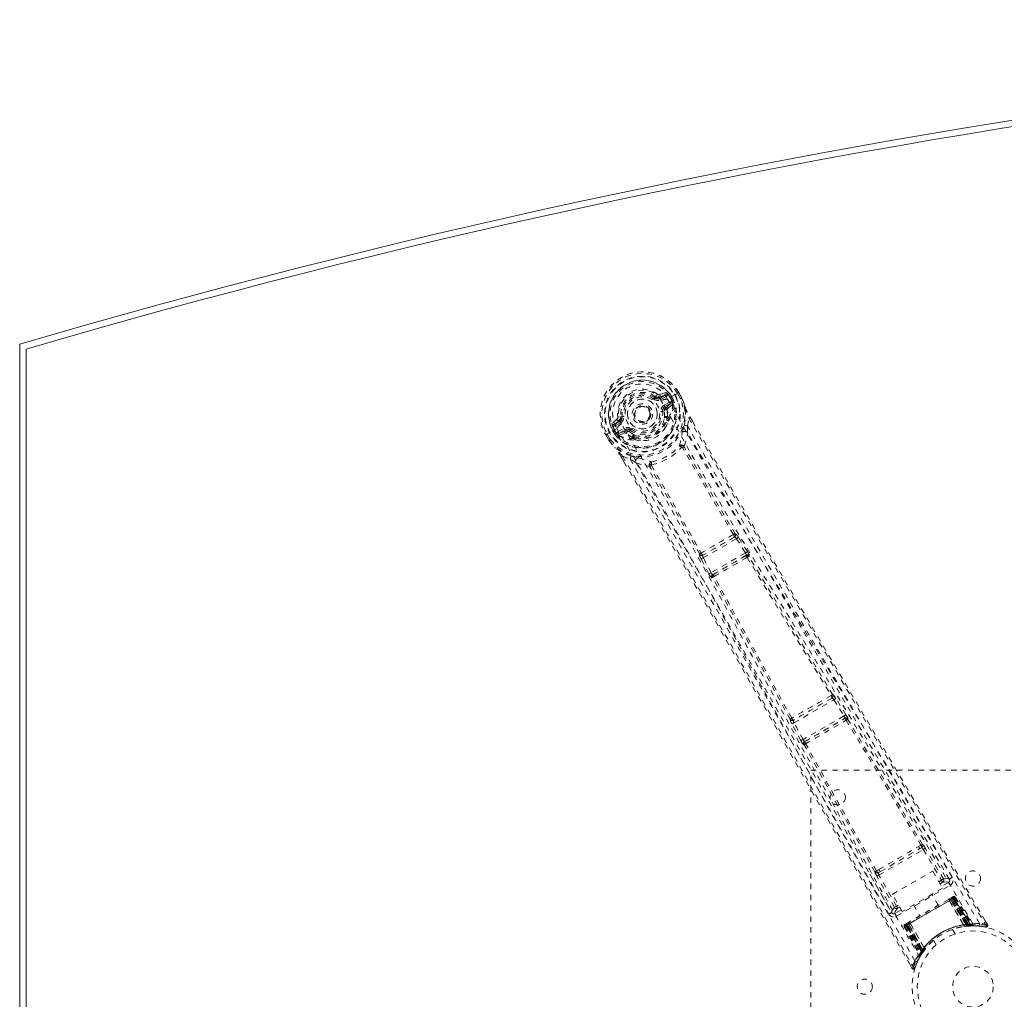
# Model space of a CAD drawing. Header units: inches. Extents: x 25.5 to 109, y 42.4 to 78.2.
# Tile 2 of 6: x 25.5 to 43.7, y 60.1 to 78.2. Entities that reach past the tile are written whole.
import ezdxf

# ---------------------------------------------------------------- set-up
doc = ezdxf.new("R2010")
doc.units = ezdxf.units.IN
doc.header["$MEASUREMENT"] = 0
doc.linetypes.add('SLD-Dashed', pattern=[0.075, 0.05, -0.025])
doc.linetypes.add('SLD-Solid', pattern=[0])

msp = doc.modelspace()

# ---------------------------------------------------------------- linework, layer by layer
at = {"color": 7, "linetype": 'SLD-Solid', "lineweight": 15}
for p, q in [((25.504, 48.416), (25.504, 72.166)), ((25.622, 72.077), (25.622, 48.504)), ((25.622, 48.504), (25.622, 72.077))]:
    msp.add_line(p, q, dxfattribs=at)
at = {"color": 7, "linetype": 'SLD-Dashed', "lineweight": 0}
for p, q in [((37.244, 71.177), (37.259, 71.196)), ((37.259, 71.196), (37.266, 71.191)), ((37.332, 71.188), (37.443, 71.229)), ((37.332, 71.188), (37.342, 71.17)), ((37.451, 71.275), (37.337, 71.236)), ((37.443, 71.229), (37.342, 71.17)), ((37.458, 71.203), (37.357, 71.144)), ((37.614, 71.23), (37.484, 71.155)), ((37.528, 71.179), (37.532, 71.182)), ((37.568, 71.12), (37.532, 71.182)), ((37.558, 71.197), (37.594, 71.134)), ((37.558, 71.197), (37.558, 71.197)), ((37.619, 71.233), (37.614, 71.23)), ((37.639, 71.244), (37.619, 71.233)), ((37.685, 71.271), (37.639, 71.244)), ((37.721, 71.157), (37.663, 71.257)), ((37.688, 71.273), (37.685, 71.271)), ((37.745, 71.171), (37.687, 71.273)), ((37.688, 71.273), (37.746, 71.172)), ((37.418, 71.039), (37.531, 71.103)), ((37.433, 71.013), (37.546, 71.077)), ((37.446, 70.991), (37.433, 71.013)), ((37.546, 71.077), (37.446, 70.991)), ((37.484, 71.155), (37.484, 71.155)), ((37.486, 70.98), (37.575, 71.056)), ((37.566, 71.111), (37.528, 71.179)), ((37.572, 71.1), (37.566, 71.111)), ((37.568, 71.12), (37.594, 71.133)), ((37.568, 71.119), (37.572, 71.1)), ((37.579, 71.071), (37.575, 71.056)), ((37.575, 71.056), (37.575, 71.056)), ((37.575, 71.056), (37.575, 71.056)), ((37.579, 71.071), (37.579, 71.076)), ((37.594, 71.134), (37.594, 71.133)), ((37.748, 71.168), (37.746, 71.172)), ((36.561, 70.819), (36.62, 70.827)), ((36.62, 70.827), (36.644, 70.83)), ((36.62, 70.818), (36.62, 70.827)), ((37.148, 70.963), (37.152, 70.955)), ((37.152, 70.955), (37.159, 70.942)), ((37.419, 70.928), (37.39, 70.924)), ((37.419, 70.942), (37.419, 70.928)), ((37.491, 70.798), (37.48, 70.818)), ((37.944, 70.741), (37.9, 70.818)), ((37.901, 70.819), (37.945, 70.742)), ((36.546, 70.779), (36.455, 70.699)), ((36.499, 70.683), (36.59, 70.759)), ((36.6, 70.742), (36.499, 70.683)), ((36.615, 70.716), (36.514, 70.657)), ((36.59, 70.759), (36.6, 70.742)), ((37.468, 70.791), (37.457, 70.81)), ((37.499, 70.771), (37.498, 70.75)), ((37.85, 70.655), (37.876, 70.803)), ((37.85, 70.655), (37.855, 70.528)), ((36.341, 70.496), (36.338, 70.494)), ((36.338, 70.494), (36.397, 70.392)), ((36.339, 70.495), (36.398, 70.393)), ((36.388, 70.522), (36.341, 70.496)), ((36.364, 70.507), (36.422, 70.407)), ((36.408, 70.533), (36.388, 70.522)), ((36.413, 70.536), (36.408, 70.533)), ((36.543, 70.611), (36.413, 70.536)), ((36.506, 70.506), (36.47, 70.568)), ((36.5, 70.585), (36.495, 70.583)), ((36.495, 70.583), (36.531, 70.521)), ((36.539, 70.518), (36.5, 70.585)), ((36.506, 70.505), (36.531, 70.521)), ((36.506, 70.505), (36.506, 70.506)), ((36.531, 70.521), (36.546, 70.507)), ((36.546, 70.507), (36.539, 70.518)), ((36.563, 70.489), (36.568, 70.487)), ((36.564, 70.545), (36.676, 70.61)), ((36.582, 70.483), (36.568, 70.487)), ((36.579, 70.519), (36.691, 70.584)), ((36.703, 70.563), (36.579, 70.519)), ((36.582, 70.483), (36.692, 70.522)), ((36.703, 70.563), (36.691, 70.584)), ((36.771, 70.554), (36.76, 70.561)), ((36.789, 70.578), (36.771, 70.554)), ((36.854, 70.462), (36.866, 70.443)), ((36.397, 70.392), (36.399, 70.389)), ((36.848, 70.427), (36.836, 70.446)), ((36.886, 70.397), (36.868, 70.406)), ((36.651, 70.096), (36.792, 70.045)), ((36.625, 70.083), (36.676, 69.994)), ((36.626, 70.083), (36.677, 69.995)), ((36.9, 69.977), (36.792, 70.045)), ((38.733, 68.664), (38.732, 68.664)), ((38.718, 68.601), (38.137, 68.266)), ((38.143, 68.218), (38.757, 68.572)), ((38.717, 68.601), (38.718, 68.601)), ((38.757, 68.572), (38.921, 68.31)), ((38.794, 68.595), (38.775, 68.623)), ((38.959, 68.334), (38.794, 68.595)), ((38.076, 68.285), (38.075, 68.284)), ((38.921, 68.31), (38.287, 67.944)), ((38.104, 68.197), (38.089, 68.227)), ((38.248, 67.923), (38.104, 68.197)), ((38.137, 68.266), (38.137, 68.266)), ((38.287, 67.944), (38.143, 68.218)), ((38.318, 67.91), (38.935, 68.266)), ((38.935, 68.266), (38.926, 68.256)), ((38.986, 68.241), (38.995, 68.251)), ((38.332, 67.913), (38.318, 67.91)), ((38.315, 67.854), (38.302, 67.851)), ((40.523, 65.627), (39.81, 65.216)), ((39.821, 65.17), (40.557, 65.595)), ((40.522, 65.627), (40.523, 65.627)), ((40.538, 65.69), (40.537, 65.689)), ((40.557, 65.595), (40.742, 65.295)), ((40.78, 65.318), (40.595, 65.618)), ((39.749, 65.234), (39.749, 65.234)), ((39.81, 65.216), (39.811, 65.216)), ((40.742, 65.295), (39.988, 64.859)), ((40.017, 64.824), (40.758, 65.252)), ((40.758, 65.252), (40.755, 65.247)), ((40.815, 65.232), (40.819, 65.237)), ((39.949, 64.838), (39.782, 65.149)), ((39.988, 64.859), (39.821, 65.17)), ((40.023, 64.825), (40.017, 64.824)), ((40, 64.764), (40.006, 64.765)), ((40.129, 64.291), (46.129, 64.291)), ((40.129, 56.291), (40.129, 64.291)), ((41.391, 62.355), (42.21, 62.828)), ((41.418, 62.422), (42.139, 62.838)), ((42.166, 62.907), (42.124, 62.883)), ((42.139, 62.838), (42.18, 62.861)), ((42.21, 62.828), (42.546, 62.26)), ((42.584, 62.282), (42.248, 62.85)), ((42.691, 62.282), (42.277, 62.983)), ((41.386, 62.457), (41.344, 62.432)), ((41.223, 62.374), (41.623, 61.666)), ((41.676, 61.758), (41.352, 62.333)), ((41.377, 62.398), (41.418, 62.422)), ((41.715, 61.78), (41.391, 62.355)), ((41.638, 61.998), (42.384, 62.428)), ((42.384, 62.428), (42.567, 62.111)), ((42.584, 62.282), (42.546, 62.26)), ((42.691, 62.281), (42.691, 62.282)), ((42.696, 62.272), (42.691, 62.281)), ((42.699, 62.262), (42.693, 62.279)), ((41.717, 61.593), (42.707, 62.165)), ((42.567, 62.111), (41.821, 61.681)), ((42.498, 62.232), (42.546, 62.26)), ((42.52, 62.193), (42.568, 62.221)), ((42.677, 62.217), (42.549, 62.143)), ((41.821, 61.681), (41.638, 61.998)), ((41.895, 61.422), (42.766, 61.924)), ((42.755, 61.918), (41.906, 61.428)), ((41.922, 61.437), (42.739, 61.909)), ((42.485, 61.796), (42.369, 61.997)), ((42.736, 61.941), (42.678, 61.907)), ((42.717, 61.896), (42.719, 61.897)), ((42.776, 61.93), (42.719, 61.897)), ((42.719, 61.897), (43.011, 61.429)), ((42.742, 61.911), (42.739, 61.909)), ((42.739, 61.909), (43.01, 61.441)), ((42.743, 61.945), (42.74, 61.943)), ((43.014, 61.441), (42.742, 61.911)), ((42.743, 61.945), (42.752, 61.95)), ((42.755, 61.952), (42.751, 61.949)), ((43.029, 61.443), (42.755, 61.918)), ((42.758, 61.92), (43.034, 61.443)), ((42.762, 61.955), (42.762, 61.955)), ((42.766, 61.957), (42.763, 61.956)), ((42.766, 61.924), (43.043, 61.444)), ((43.049, 61.444), (42.77, 61.927)), ((43.089, 61.429), (42.772, 61.932)), ((42.776, 61.93), (43.087, 61.432)), ((42.804, 61.946), (42.792, 61.94)), ((42.792, 61.94), (43.109, 61.432)), ((42.804, 61.946), (43.125, 61.432)), ((41.752, 61.801), (41.715, 61.78)), ((41.774, 61.762), (41.738, 61.741)), ((42.031, 61.802), (42.147, 61.601)), ((42.692, 61.883), (42.691, 61.881)), ((42.956, 61.432), (42.691, 61.881)), ((42.692, 61.883), (42.958, 61.432)), ((43.009, 61.429), (42.717, 61.896)), ((41.623, 61.666), (41.624, 61.664)), ((41.624, 61.664), (41.629, 61.656)), ((41.625, 61.662), (41.636, 61.649)), ((41.803, 61.713), (41.686, 61.645)), ((41.869, 61.407), (41.857, 61.4)), ((41.857, 61.4), (42.142, 60.865)), ((41.869, 61.44), (41.867, 61.438)), ((41.869, 61.407), (42.15, 60.879)), ((41.871, 61.441), (41.871, 61.441)), ((41.881, 61.447), (41.877, 61.445)), ((41.877, 61.445), (41.878, 61.443)), ((41.943, 61.449), (41.885, 61.416)), ((41.885, 61.42), (42.163, 60.895)), ((41.885, 61.416), (42.161, 60.897)), ((41.892, 61.453), (41.889, 61.451)), ((41.891, 61.419), (42.169, 60.937)), ((42.173, 60.941), (41.895, 61.422)), ((41.954, 61.489), (41.896, 61.456)), ((42.178, 60.949), (41.903, 61.426)), ((41.906, 61.428), (42.181, 60.953)), ((41.922, 61.437), (41.919, 61.435)), ((41.919, 61.435), (42.19, 60.966)), ((42.192, 60.969), (41.922, 61.437)), ((41.943, 61.449), (41.944, 61.45)), ((42.202, 60.962), (41.943, 61.449)), ((41.944, 61.45), (42.203, 60.963)), ((41.97, 61.465), (41.968, 61.465)), ((42.226, 61.009), (41.968, 61.465)), ((41.97, 61.465), (42.227, 61.011)), ((42.956, 61.432), (42.958, 61.432)), ((42.966, 61.407), (42.969, 61.407)), ((43.011, 61.429), (43.009, 61.429)), ((43.01, 61.441), (43.013, 61.412)), ((43.011, 61.429), (43.087, 61.432)), ((43.016, 61.413), (43.013, 61.412)), ((43.014, 61.441), (43.016, 61.413)), ((43.029, 61.443), (43.032, 61.414)), ((43.032, 61.414), (43.036, 61.415)), ((43.034, 61.443), (43.036, 61.415)), ((43.037, 61.415), (43.039, 61.415)), ((43.039, 61.415), (43.113, 61.418)), ((43.043, 61.444), (43.049, 61.444)), ((43.043, 61.444), (43.045, 61.415)), ((43.051, 61.416), (43.045, 61.415)), ((43.049, 61.444), (43.051, 61.416)), ((43.109, 61.432), (43.125, 61.432)), ((43.134, 61.418), (43.15, 61.418)), ((43.241, 61.408), (43.366, 61.393)), ((43.398, 61.438), (43.355, 61.51)), ((43.372, 61.422), (43.366, 61.393)), ((42.748, 61.35), (42.746, 61.349)), ((42.797, 61.266), (42.748, 61.35)), ((42.797, 61.266), (42.794, 61.265)), ((42.226, 61.009), (42.227, 61.011)), ((42.242, 60.987), (42.244, 60.99)), ((42.402, 61.15), (42.45, 61.066)), ((42.107, 60.768), (42.164, 60.874)), ((42.142, 60.865), (42.15, 60.879)), ((42.142, 60.836), (42.149, 60.85)), ((42.16, 60.868), (42.2, 60.931)), ((42.161, 60.897), (42.202, 60.962)), ((42.164, 60.906), (42.169, 60.908)), ((42.169, 60.937), (42.173, 60.941)), ((42.193, 60.921), (42.169, 60.937)), ((42.196, 60.925), (42.173, 60.941)), ((42.202, 60.933), (42.178, 60.949)), ((42.204, 60.936), (42.181, 60.953)), ((42.193, 60.921), (42.188, 60.912)), ((42.213, 60.949), (42.19, 60.966)), ((42.215, 60.952), (42.192, 60.969)), ((42.196, 60.925), (42.193, 60.921)), ((42.213, 60.949), (42.197, 60.925)), ((42.2, 60.931), (42.201, 60.932)), ((42.203, 60.963), (42.202, 60.962)), ((42.202, 60.933), (42.204, 60.936)), ((41.959, 60.705), (42.001, 60.631)), ((42.001, 60.631), (42.027, 60.646)), ((42.055, 60.636), (42.103, 60.757))]:
    msp.add_line(p, q, dxfattribs=at)
at = {"color": 7, "linetype": 'SLD-Dashed', "lineweight": 0, "flags": 128}
for points in [[(36.63, 70.696), (36.595, 70.766), (36.577, 70.843), (36.576, 70.923), (36.593, 71.003), (36.625, 71.078), (36.671, 71.147), (36.73, 71.207), (36.798, 71.255), (36.874, 71.291), (36.955, 71.312), (37.038, 71.317), (37.12, 71.307), (37.197, 71.281), (37.266, 71.24), (37.323, 71.186), (37.367, 71.122)], [(37.458, 71.203), (37.455, 71.208), (37.453, 71.212), (37.45, 71.217), (37.448, 71.221), (37.446, 71.224), (37.445, 71.226), (37.444, 71.228), (37.443, 71.229)], [(37.487, 71.239), (37.476, 71.218), (37.458, 71.203)], [(37.532, 71.182), (37.535, 71.183), (37.541, 71.187), (37.549, 71.191), (37.558, 71.197)], [(37.663, 71.257), (37.669, 71.261), (37.674, 71.264), (37.679, 71.267), (37.683, 71.269), (37.686, 71.271), (37.688, 71.273), (37.689, 71.273), (37.688, 71.273)], [(37.226, 71.153), (37.229, 71.157), (37.233, 71.162), (37.236, 71.166), (37.239, 71.169), (37.241, 71.172), (37.243, 71.174), (37.244, 71.176), (37.244, 71.177)], [(37.357, 71.144), (37.355, 71.149), (37.352, 71.154), (37.349, 71.159), (37.347, 71.162), (37.345, 71.166), (37.344, 71.168), (37.343, 71.17), (37.342, 71.17)], [(43.126, 61.453), (42.328, 62.824), (41.517, 64.186), (40.698, 65.54), (39.873, 66.887), (39.227, 67.943), (38.59, 68.998), (37.967, 70.057), (37.367, 71.122)], [(37.418, 71.039), (37.421, 71.034), (37.424, 71.029), (37.427, 71.025), (37.429, 71.021), (37.431, 71.017), (37.432, 71.015), (37.433, 71.013), (37.433, 71.013)], [(43.248, 61.459), (42.448, 62.834), (41.638, 64.201), (40.818, 65.56), (39.994, 66.912), (39.348, 67.971), (38.71, 69.029), (38.087, 70.09), (37.484, 71.154)], [(37.531, 71.103), (37.548, 71.11), (37.566, 71.111)], [(37.546, 71.077), (37.545, 71.078), (37.544, 71.08), (37.543, 71.082), (37.541, 71.085), (37.539, 71.089), (37.536, 71.094), (37.534, 71.098), (37.531, 71.103)], [(37.568, 71.12), (37.568, 71.12), (37.568, 71.119)], [(37.746, 71.172), (37.747, 71.172), (37.746, 71.171), (37.743, 71.17), (37.74, 71.168), (37.736, 71.166), (37.731, 71.163), (37.726, 71.16), (37.721, 71.157)], [(37.748, 71.168), (37.747, 71.168), (37.746, 71.167), (37.743, 71.166), (37.739, 71.164), (37.735, 71.163), (37.731, 71.161), (37.726, 71.159), (37.721, 71.157)], [(37.746, 71.172), (37.783, 71.083), (37.807, 71.01)], [(37.81, 71), (37.786, 71.076), (37.748, 71.168)], [(37.793, 70.669), (37.819, 70.826), (37.81, 71)], [(37.81, 71), (37.809, 71.005), (37.807, 71.01)], [(36.673, 70.834), (36.668, 70.833), (36.662, 70.832), (36.657, 70.832), (36.653, 70.831), (36.649, 70.831), (36.646, 70.83), (36.644, 70.83), (36.644, 70.83)], [(37.36, 70.921), (37.366, 70.921), (37.371, 70.922), (37.376, 70.923), (37.381, 70.923), (37.384, 70.924), (37.387, 70.924), (37.389, 70.924), (37.39, 70.924)], [(37.474, 70.947), (37.477, 70.969), (37.486, 70.98)], [(37.48, 70.818), (37.481, 70.877), (37.474, 70.947)], [(37.876, 70.803), (37.881, 70.806), (37.886, 70.809), (37.891, 70.812), (37.895, 70.815), (37.899, 70.817), (37.9, 70.818), (37.901, 70.819), (37.901, 70.819)], [(36.514, 70.657), (36.492, 70.65), (36.468, 70.651)], [(36.499, 70.683), (36.499, 70.683), (36.5, 70.681), (36.502, 70.679), (36.503, 70.675), (36.506, 70.672), (36.508, 70.667), (36.511, 70.662), (36.514, 70.657)], [(36.615, 70.716), (36.612, 70.721), (36.609, 70.725), (36.607, 70.73), (36.604, 70.734), (36.603, 70.737), (36.601, 70.739), (36.6, 70.741), (36.6, 70.742)], [(40.497, 63.75), (39.798, 65.021), (39.044, 66.408), (38.453, 67.495), (37.857, 68.575), (37.251, 69.644), (36.63, 70.696)], [(37.137, 70.777), (37.105, 70.748), (37.091, 70.74)], [(37.432, 70.613), (37.462, 70.661), (37.498, 70.75)], [(42.745, 62.309), (42.553, 62.633), (42.335, 63.003), (42.097, 63.407), (41.881, 63.773), (41.768, 63.965), (41.654, 64.156), (41.541, 64.348), (41.413, 64.566), (41.283, 64.785), (41.158, 64.998), (40.902, 65.432), (40.664, 65.835), (40.445, 66.207), (40.23, 66.572), (39.982, 66.994), (39.557, 67.719), (39.128, 68.451), (38.687, 69.209), (38.258, 69.948), (37.85, 70.655)], [(37.876, 70.803), (38.244, 70.163), (38.634, 69.488), (39.048, 68.776), (39.483, 68.028), (39.886, 67.341), (40.305, 66.625), (40.402, 66.46), (40.499, 66.295), (40.598, 66.127), (40.665, 66.012), (40.731, 65.901), (40.8, 65.784), (40.871, 65.662), (41.102, 65.271), (41.358, 64.837), (41.64, 64.358), (41.819, 64.056), (42.008, 63.735), (42.213, 63.388), (42.404, 63.065), (42.653, 62.642), (42.874, 62.267), (43.068, 61.938), (43.234, 61.657), (43.372, 61.423)], [(37.945, 70.742), (39.262, 68.467), (40.636, 66.122), (42.016, 63.779), (43.398, 61.438)], [(36.338, 70.494), (36.338, 70.493), (36.339, 70.494), (36.341, 70.495), (36.344, 70.497), (36.348, 70.499), (36.353, 70.501), (36.358, 70.504), (36.364, 70.507)], [(36.531, 70.521), (36.531, 70.521), (36.531, 70.521)], [(36.539, 70.518), (36.549, 70.534), (36.564, 70.545)], [(42.057, 60.771), (41.266, 62.152), (40.488, 63.537), (39.721, 64.926), (38.962, 66.316), (38.368, 67.405), (37.77, 68.486), (37.164, 69.557), (36.543, 70.611)], [(36.564, 70.545), (36.566, 70.54), (36.569, 70.535), (36.572, 70.531), (36.574, 70.527), (36.576, 70.524), (36.577, 70.521), (36.578, 70.52), (36.579, 70.519)], [(36.676, 70.61), (36.679, 70.605), (36.681, 70.6), (36.684, 70.596), (36.686, 70.592), (36.688, 70.589), (36.69, 70.586), (36.69, 70.585), (36.691, 70.584)], [(36.728, 70.516), (36.707, 70.525), (36.692, 70.522)], [(36.836, 70.446), (36.784, 70.475), (36.728, 70.516)], [(36.771, 70.554), (36.824, 70.515), (36.873, 70.488)], [(36.807, 70.602), (36.804, 70.597), (36.8, 70.593), (36.797, 70.589), (36.795, 70.585), (36.792, 70.582), (36.791, 70.58), (36.79, 70.578), (36.789, 70.578)], [(37.75, 70.524), (37.751, 70.532), (37.755, 70.545)], [(37.79, 70.278), (37.831, 70.401), (37.855, 70.528)], [(42.693, 62.279), (41.072, 65.025), (39.456, 67.773), (37.855, 70.528)], [(36.422, 70.407), (36.417, 70.404), (36.412, 70.401), (36.407, 70.398), (36.403, 70.396), (36.4, 70.394), (36.397, 70.393), (36.396, 70.392), (36.397, 70.392)], [(36.397, 70.392), (36.455, 70.317), (36.507, 70.259)], [(36.399, 70.389), (36.4, 70.389), (36.401, 70.391), (36.404, 70.393), (36.406, 70.395), (36.41, 70.398), (36.414, 70.401), (36.418, 70.404), (36.422, 70.407)], [(36.399, 70.389), (36.453, 70.318), (36.514, 70.251)], [(36.886, 70.397), (36.981, 70.383), (37.038, 70.385)], [(37.79, 70.278), (37.783, 70.286), (37.774, 70.291), (37.766, 70.294), (37.758, 70.293), (37.751, 70.288), (37.746, 70.281), (37.743, 70.272), (37.744, 70.262)], [(36.507, 70.259), (36.51, 70.255), (36.514, 70.251)], [(36.809, 70.1), (36.66, 70.157), (36.514, 70.251)], [(36.625, 70.083), (36.625, 70.082), (36.625, 70.082), (36.628, 70.083), (36.631, 70.085), (36.636, 70.087), (36.641, 70.09), (36.646, 70.093), (36.651, 70.096)], [(36.651, 70.096), (37.059, 69.392), (37.483, 68.657), (37.923, 67.89), (38.321, 67.193), (38.577, 66.744), (38.845, 66.273), (39.125, 65.78), (39.402, 65.29), (39.643, 64.865), (39.961, 64.302), (40.3, 63.703), (40.659, 63.068), (40.991, 62.479), (42.027, 60.646)], [(37.758, 70.257), (37.756, 70.259), (37.755, 70.26), (37.751, 70.262), (37.744, 70.262)], [(38.699, 68.65), (38.223, 69.453), (37.758, 70.257)], [(38.732, 68.664), (38.257, 69.466), (37.792, 70.269)], [(36.676, 69.994), (37.982, 67.727), (39.325, 65.366), (40.664, 62.997), (42.001, 60.631)], [(36.792, 70.045), (37.162, 69.403), (37.547, 68.734), (37.946, 68.037), (38.326, 67.372), (38.709, 66.698), (39.092, 66.023), (39.465, 65.365), (39.822, 64.734), (40.154, 64.146), (40.526, 63.487), (40.875, 62.869), (41.217, 62.262), (41.573, 61.633)], [(36.9, 69.977), (37.021, 69.934), (37.149, 69.908)], [(36.9, 69.977), (38.485, 67.213), (40.057, 64.439), (41.625, 61.662)], [(36.935, 70.072), (36.948, 70.069), (36.956, 70.066)], [(37.186, 69.94), (37.177, 69.945), (37.168, 69.948), (37.159, 69.947), (37.152, 69.943), (37.147, 69.936), (37.145, 69.928), (37.146, 69.918), (37.149, 69.908)], [(37.186, 69.94), (37.182, 69.933), (37.182, 69.929), (37.182, 69.927), (37.183, 69.926)], [(37.183, 69.926), (37.647, 69.12), (38.104, 68.307)], [(38.076, 68.285), (37.619, 69.097), (37.155, 69.902)], [(38.757, 68.572), (38.763, 68.576), (38.77, 68.58), (38.776, 68.584), (38.781, 68.587), (38.786, 68.59), (38.79, 68.593), (38.792, 68.594), (38.794, 68.595)], [(38.921, 68.31), (38.928, 68.314), (38.935, 68.319), (38.941, 68.322), (38.946, 68.326), (38.951, 68.329), (38.955, 68.331), (38.957, 68.333), (38.959, 68.334)], [(38.921, 68.31), (38.926, 68.303), (38.93, 68.296), (38.936, 68.283), (38.937, 68.272), (38.935, 68.266)], [(38.104, 68.197), (38.108, 68.199), (38.118, 68.204), (38.13, 68.211), (38.143, 68.218)], [(38.143, 68.218), (38.14, 68.225), (38.137, 68.234), (38.133, 68.248), (38.133, 68.259), (38.135, 68.263), (38.136, 68.265), (38.137, 68.266)], [(38.953, 68.227), (39.727, 66.952), (40.507, 65.675)], [(40.537, 65.689), (39.76, 66.967), (38.986, 68.241)], [(38.248, 67.923), (38.25, 67.924), (38.252, 67.926), (38.256, 67.928), (38.261, 67.93), (38.267, 67.933), (38.273, 67.937), (38.28, 67.94), (38.287, 67.944)], [(38.318, 67.91), (38.312, 67.911), (38.304, 67.918), (38.295, 67.929), (38.291, 67.937), (38.287, 67.944)], [(39.749, 65.234), (39.032, 66.547), (38.315, 67.854)], [(39.777, 65.253), (39.06, 66.567), (38.343, 67.875)], [(40.557, 65.595), (40.563, 65.599), (40.57, 65.603), (40.576, 65.607), (40.582, 65.61), (40.587, 65.613), (40.59, 65.616), (40.593, 65.617), (40.595, 65.618)], [(40.595, 65.618), (40.576, 65.646), (40.575, 65.648)], [(39.763, 65.219), (39.76, 65.22), (39.749, 65.234)], [(39.782, 65.149), (39.767, 65.179), (39.766, 65.181)], [(40.742, 65.295), (40.749, 65.299), (40.756, 65.303), (40.762, 65.307), (40.768, 65.31), (40.772, 65.313), (40.776, 65.316), (40.779, 65.317), (40.78, 65.318)], [(40.785, 65.217), (41.479, 64.065), (42.166, 62.907)], [(42.196, 62.922), (41.508, 64.08), (40.815, 65.232)], [(39.782, 65.149), (39.783, 65.15), (39.786, 65.151), (39.79, 65.153), (39.795, 65.156), (39.801, 65.159), (39.807, 65.163), (39.814, 65.166), (39.821, 65.17)], [(39.949, 64.838), (39.95, 64.839), (39.953, 64.841), (39.957, 64.843), (39.962, 64.845), (39.968, 64.848), (39.974, 64.852), (39.981, 64.856), (39.988, 64.859)], [(41.316, 62.415), (40.657, 63.588), (40.006, 64.765)], [(41.344, 62.432), (40.685, 63.607), (40.035, 64.784)], [(41.386, 62.457), (41.569, 62.563), (41.755, 62.67), (41.941, 62.777), (42.124, 62.883)], [(41.418, 62.422), (41.595, 62.524), (41.773, 62.627), (41.957, 62.733), (42.139, 62.838)], [(42.21, 62.828), (42.223, 62.836), (42.235, 62.843), (42.244, 62.848), (42.248, 62.85)], [(41.377, 62.398), (41.36, 62.393), (41.347, 62.394)], [(41.352, 62.333), (41.356, 62.335), (41.365, 62.34), (41.378, 62.348), (41.391, 62.355)], [(42.693, 62.279), (42.658, 62.292), (42.584, 62.282)], [(42.568, 62.221), (42.568, 62.222), (42.566, 62.224), (42.564, 62.228), (42.561, 62.233), (42.558, 62.238), (42.554, 62.245), (42.55, 62.252), (42.546, 62.26)], [(42.568, 62.221), (42.642, 62.23), (42.677, 62.217)], [(42.707, 62.165), (42.695, 62.185), (42.686, 62.201), (42.679, 62.213), (42.677, 62.217)], [(42.676, 61.906), (42.498, 61.803), (42.316, 61.698), (42.135, 61.593), (41.956, 61.49)], [(42.692, 61.883), (42.698, 61.903), (42.699, 61.908)], [(42.717, 61.896), (42.71, 61.903), (42.699, 61.908)], [(42.737, 61.941), (42.736, 61.94), (42.735, 61.94)], [(42.742, 61.911), (42.749, 61.915), (42.756, 61.919), (42.762, 61.922), (42.767, 61.925), (42.771, 61.928), (42.774, 61.929), (42.776, 61.93), (42.776, 61.93)], [(42.75, 61.949), (42.75, 61.949), (42.749, 61.948), (42.747, 61.946), (42.744, 61.943)], [(42.792, 61.94), (42.789, 61.938), (42.782, 61.934), (42.771, 61.927), (42.758, 61.92)], [(42.77, 61.927), (42.783, 61.934), (42.794, 61.941), (42.801, 61.945), (42.804, 61.946)], [(42.777, 61.93), (42.772, 61.936), (42.77, 61.937)], [(41.676, 61.758), (41.631, 61.699), (41.625, 61.666)], [(41.676, 61.758), (41.68, 61.76), (41.689, 61.765), (41.701, 61.772), (41.715, 61.78)], [(41.686, 61.645), (41.692, 61.682), (41.738, 61.741)], [(41.738, 61.741), (41.737, 61.742), (41.736, 61.744), (41.734, 61.748), (41.731, 61.753), (41.727, 61.759), (41.724, 61.765), (41.719, 61.773), (41.715, 61.78)], [(42.691, 61.881), (42.512, 61.778), (42.331, 61.673), (42.149, 61.568), (41.97, 61.465)], [(41.686, 61.645), (41.689, 61.641), (41.696, 61.63), (41.705, 61.613), (41.717, 61.593)], [(41.857, 61.4), (41.86, 61.401), (41.867, 61.405), (41.878, 61.412), (41.891, 61.419)], [(41.903, 61.426), (41.89, 61.419), (41.879, 61.413), (41.872, 61.408), (41.869, 61.407)], [(41.889, 61.451), (41.886, 61.45), (41.883, 61.448), (41.881, 61.447), (41.88, 61.447)], [(41.89, 61.45), (41.886, 61.449), (41.883, 61.448), (41.882, 61.448), (41.882, 61.448)], [(41.885, 61.416), (41.885, 61.416), (41.887, 61.417), (41.89, 61.419), (41.894, 61.421), (41.899, 61.424), (41.905, 61.428), (41.912, 61.431), (41.919, 61.435)], [(41.943, 61.471), (41.942, 61.46), (41.944, 61.45)], [(41.968, 61.465), (41.948, 61.47), (41.943, 61.471)], [(42.975, 61.406), (43.16, 61.418), (43.203, 61.413)], [(43.094, 61.418), (43.087, 61.418), (43.051, 61.416)], [(43.093, 61.426), (43.089, 61.431), (43.088, 61.433)], [(43.139, 61.42), (43.128, 61.427), (43.117, 61.436)], [(43.128, 61.427), (43.124, 61.432), (43.123, 61.433)], [(43.366, 61.396), (43.374, 61.396), (43.382, 61.398), (43.39, 61.402), (43.396, 61.407), (43.4, 61.414), (43.402, 61.421), (43.402, 61.428), (43.399, 61.435)], [(43.398, 61.438), (43.397, 61.438), (43.396, 61.437), (43.391, 61.433), (43.382, 61.428), (43.377, 61.426), (43.372, 61.422)], [(42.003, 60.633), (42.009, 60.627), (42.016, 60.622), (42.023, 60.619), (42.031, 60.618), (42.039, 60.619), (42.045, 60.622), (42.051, 60.627), (42.054, 60.634)]]:
    msp.add_lwpolyline(points, dxfattribs=at)
at = {"color": 7, "linetype": 'SLD-Dashed', "lineweight": 0}
for centre, radius in [((37.017, 70.877), 0.7), ((37.017, 70.877), 0.69), ((37.017, 70.877), 0.623), ((37.017, 70.877), 0.32), ((37.017, 70.877), 0.275), ((37.017, 70.877), 0.188), ((37.017, 70.877), 0.156), ((37.017, 70.877), 0.142), ((37.017, 70.877), 0.139), ((37.017, 70.877), 0.138), ((40.629, 63.791), 0.141), ((43.129, 62.291), 0.14), ((43.129, 60.291), 1.125), ((43.129, 60.291), 1.03), ((43.129, 60.291), 0.376), ((41.129, 60.291), 0.14)]:
    msp.add_circle(centre, radius, dxfattribs=at)
at = {"color": 7, "linetype": 'SLD-Solid', "lineweight": 15}
for radius, start, end in [(148.255, 73.64374, 106.35626), (148.137, 73.67794, 106.32206), (148.137, 73.67794, 106.32206)]:
    msp.add_arc((67.254, -70.089), radius, start, end, dxfattribs=at)
at = {"color": 7, "linetype": 'SLD-Dashed', "lineweight": 0}
for centre, radius, start, end in [((37.017, 70.877), 0.78, 30.5288, 209.4712), ((37.017, 70.877), 0.78, 30, 209.4852), ((37.017, 70.877), 0.75, 30.4562, 209.5438), ((37.017, 70.877), 0.629, 30.5445, 209.4556), ((37.017, 70.877), 0.599, 30.5443, 209.4557), ((37.01, 70.888), 0.543, 29.3659, 210.634), ((37.017, 70.877), 0.459, 52.774, 187.226), ((37.017, 70.877), 0.4, 52.774, 187.226), ((37.017, 70.877), 0.376, 52.774, 187.226), ((37.017, 70.877), 0.346, 52.774, 187.2258), ((36.161, 72.067), 1.401, 321.5602, 323.9863), ((37.302, 71.253), 0.0714, 240.3145, 295.2474), ((37.322, 71.279), 0.0455, 232.5233, 288.6512), ((37.316, 71.214), 0.0301, 301.4507, 47.6241), ((37.429, 71.255), 0.0299, 298.049, 42.1081), ((37.324, 71.113), 0.206, 37.6627, 51.6552), ((37.017, 70.877), 0.593, 30.5524, 37.6091), ((37.017, 70.877), 0.787, 218.3239, 21.6761), ((37.017, 70.877), 0.758, 218.3238, 21.6762), ((37.017, 70.877), 0.632, 216.064, 23.936), ((37.017, 70.877), 0.602, 216.2697, 23.7303), ((37.017, 70.877), 0.275, 359.9999, 180.0001), ((37.298, 71.247), 0.119, 232.7746, 299.9997), ((37.298, 71.247), 0.089, 232.774, 300), ((37.478, 70.936), 0.119, 119.9993, 187.2276), ((37.491, 70.905), 0.249, 91.7059, 119.8611), ((37.478, 70.936), 0.089, 120, 187.226), ((37.136, 71.057), 0.439, 323.9339, 359.9026), ((37.09, 71.024), 0.491, 326.1279, 5.5118), ((37.561, 71.051), 0.0305, 53.8311, 120.9566), ((37.466, 71.057), 0.115, 9.7066, 22.2676), ((38.928, 71.445), 1.203, 201.19, 211.3395), ((41.33, 72.06), 3.676, 196.7621, 199.9895), ((36.516, 70.813), 0.0455, 311.3568, 7.4679), ((36.549, 70.818), 0.0715, 304.7887, 359.7496), ((36.555, 70.819), 0.089, 300, 7.226), ((36.555, 70.819), 0.119, 299.9998, 7.2271), ((37.017, 70.877), 0.275, 179.9998, 0.0002), ((37.017, 70.877), 0.376, 232.774, 7.226), ((37.017, 70.877), 0.346, 232.7741, 7.226), ((37.476, 70.943), 0.0565, 121.9567, 181.5679), ((37.45, 70.927), 0.031, 40.1638, 178.1974), ((36.962, 70.841), 0.465, 355.8373, 10.796), ((37.455, 70.8), 0.0305, 35.6341, 166.0642), ((37.46, 70.965), 0.0299, 30.9979, 118.9503), ((37.484, 70.767), 0.0504, 94.2231, 121.7519), ((36.483, 70.709), 0.0299, 197.8887, 301.9558), ((36.658, 70.729), 0.206, 188.3461, 202.3397), ((37.017, 70.877), 0.593, 202.3909, 209.4476), ((36.75, 70.486), 0.242, 119.7354, 148.8242), ((36.575, 70.786), 0.0301, 192.3449, 298.5796), ((37.011, 70.887), 0.453, 249.7481, 350.2512), ((37.02, 70.872), 0.411, 249.0117, 350.9883), ((36.998, 70.91), 0.494, 256.9719, 343.0282), ((37.445, 70.775), 0.0371, 70.1714, 120.7243), ((37.495, 70.748), 0.0506, 94.3185, 121.7525), ((37.439, 70.775), 0.0326, 342.158, 28.3726), ((37.465, 70.725), 0.0404, 37.3027, 82.7825), ((37.455, 70.773), 0.0444, 357.3997, 34.9997), ((35.67, 71.26), 2.204, 341.058, 344.4312), ((37.674, 70.036), 0.644, 74.0877, 79.2601), ((36.046, 71.348), 0.887, 298.4983, 300.4125), ((36.614, 70.556), 0.0844, 215.4083, 232.6183), ((36.593, 70.492), 0.0305, 119.0389, 186.1719), ((36.855, 70.893), 0.497, 234.8139, 273.6306), ((36.801, 70.863), 0.439, 240.0685, 276.0869), ((36.735, 70.507), 0.119, 52.7741, 119.9994), ((36.719, 70.537), 0.0299, 121.0408, 209.0109), ((36.735, 70.507), 0.089, 52.774, 120), ((36.73, 70.512), 0.0567, 58.2275, 117.9804), ((36.757, 70.527), 0.031, 61.5933, 200.0513), ((36.864, 70.459), 0.0305, 73.9313, 204.3717), ((36.878, 70.418), 0.0505, 118.2743, 145.7551), ((36.891, 70.456), 0.0371, 119.2684, 169.8334), ((37.026, 70.861), 0.476, 271.4726, 328.5261), ((36.866, 70.602), 0.888, 339.1312, 354.971), ((37.803, 70.496), 0.0608, 32.3832, 151.9698), ((36.422, 70.407), 0.03, 210.2178, 215.2738), ((36.89, 70.398), 0.0506, 118.2536, 145.6825), ((36.888, 70.446), 0.0444, 205.0041, 242.702), ((36.893, 70.46), 0.0326, 211.6537, 257.8235), ((36.924, 70.413), 0.0404, 157.2258, 202.6881), ((37.046, 70.826), 0.844, 279.7729, 320.2271), ((37.739, 70.244), 0.0608, 33.6678, 136.5428), ((37.686, 70.208), 0.0786, 43.3238, 83.7387), ((37.804, 70.277), 0.0143, 177.5618, 213.3628), ((35.57, 69.506), 1.201, 28.6557, 38.8149), ((33.836, 67.733), 3.676, 40.0106, 43.238), ((37.418, 69.887), 0.645, 160.7464, 165.9059), ((37.358, 72.235), 2.204, 255.5689, 258.9416), ((37.01, 70.889), 0.965, 280.5261, 319.475), ((37.8, 70.19), 0.0795, 96.0521, 122.5085), ((36.953, 70.005), 0.0608, 88.0306, 207.6178), ((37.33, 70.87), 0.887, 245.0291, 260.8695), ((37.204, 69.935), 0.0608, 103.4562, 206.3337), ((37.142, 69.895), 0.0143, 26.6708, 62.4426), ((37.219, 69.855), 0.0795, 117.492, 143.947), ((37.261, 69.962), 0.0786, 156.2591, 196.6754), ((54.764, 40.138), 32.726, 119.399, 120.6009), ((38.748, 68.577), 0.088, 100.2504, 123.9473), ((38.63, 68.596), 0.0872, 3.1821, 38.1982), ((38.694, 68.64), 0.0451, 301.0431, 32.1523), ((38.695, 68.64), 0.0451, 301.0397, 32.1457), ((38.692, 68.58), 0.0933, 27.5367, 64.1348), ((55.121, 39.519), 33.389, 119.4253, 120.5746), ((38.705, 68.544), 0.0588, 27.8396, 76.6315), ((38.115, 68.305), 0.0451, 207.8585, 298.9571), ((38.168, 68.277), 0.0933, 175.8714, 212.4593), ((38.143, 68.227), 0.0889, 116.1787, 139.6243), ((38.115, 68.306), 0.0451, 207.8497, 298.9539), ((38.185, 68.339), 0.0873, 201.8103, 236.8098), ((38.957, 68.227), 0.0451, 32.4874, 119.1377), ((38.831, 68.229), 0.165, 7.6329, 39.4061), ((22.192, 96.554), 32.876, 299.4018, 300.5983), ((20.137, 100.113), 37.023, 299.4552, 300.5446), ((38.948, 68.217), 0.0451, 32.6029, 119.103), ((38.897, 68.202), 0.0613, 23.9435, 61.5346), ((39.004, 68.151), 0.092, 101.4665, 123.9897), ((38.402, 67.981), 0.165, 200.5891, 232.3721), ((38.342, 67.872), 0.0451, 120.8623, 207.5155), ((38.355, 67.874), 0.0451, 120.8995, 207.395), ((38.392, 67.911), 0.0608, 178.3085, 216.2195), ((38.384, 67.793), 0.0919, 116.0256, 138.5417), ((56.922, 36.401), 33.562, 119.2811, 120.7189), ((56.839, 36.544), 33.348, 119.2944, 120.7056), ((40.575, 65.572), 0.123, 107.6557, 123.6625), ((40.452, 65.631), 0.0697, 356.9384, 39.0801), ((40.499, 65.666), 0.0451, 300.6347, 31.6278), ((40.5, 65.666), 0.0451, 300.6343, 31.6236), ((40.5, 65.569), 0.0626, 24.4839, 68.4551), ((40.471, 65.593), 0.118, 27.9885, 55.3619), ((39.833, 65.142), 0.125, 116.4468, 132.2345), ((39.788, 65.255), 0.0451, 208.371, 299.3698), ((39.866, 65.243), 0.118, 184.6392, 212.0191), ((39.789, 65.254), 0.0433, 232.777, 300.2196), ((39.842, 65.278), 0.0697, 200.9197, 243.0643), ((39.872, 65.207), 0.0626, 171.5398, 215.5209), ((23.875, 93.639), 33.03, 299.2676, 300.7324), ((22.346, 96.287), 36.13, 299.3135, 300.6867), ((40.698, 65.254), 0.0601, 358.5976, 43.1035), ((40.777, 65.208), 0.0451, 31.9693, 119.423), ((40.732, 65.195), 0.057, 22.6149, 66.4833), ((40.781, 65.213), 0.0451, 31.9425, 119.4417), ((40.604, 65.185), 0.222, 13.6387, 37.1221), ((40.859, 65.103), 0.136, 108.8656, 123.2828), ((40.153, 64.924), 0.222, 202.8816, 226.3577), ((40.046, 64.877), 0.0601, 196.9025, 241.4011), ((40.04, 64.785), 0.0451, 120.5568, 208.0567), ((40.046, 64.786), 0.0451, 120.5749, 208.0332), ((40.08, 64.818), 0.0567, 173.3804, 217.5208), ((40.096, 64.662), 0.136, 116.7365, 131.1152), ((176.312, 138.652), 155.1, 208.89695, 210.0971), ((42.073, 62.842), 0.0652, 356.4366, 39.4347), ((42.302, 62.687), 0.258, 114.2287, 121.5514), ((42.105, 62.864), 0.075, 358.0038, 34.8098), ((42.156, 62.9), 0.0456, 301.9205, 29.006), ((42.139, 62.796), 0.0773, 24.5372, 58.3838), ((41.991, 62.718), 0.289, 27.3521, 45.0235), ((41.447, 62.48), 0.0652, 200.5402, 243.5499), ((41.468, 62.205), 0.259, 118.4558, 125.7645), ((41.35, 62.432), 0.0384, 207.0823, 265.3605), ((41.596, 62.489), 0.289, 194.9824, 212.6475), ((41.413, 62.464), 0.0757, 205.3512, 241.8354), ((41.454, 62.4), 0.0773, 181.6306, 215.4569), ((42.545, 62.259), 0.0451, 300.4269, 30.3599), ((42.654, 62.256), 0.045, 300.021, 7.9913), ((41.273, 64.775), 2.871, 299.6414, 300.8386), ((42.654, 62.256), 0.105, 299.9159, 30.6367), ((42.689, 61.883), 0.0265, 68.3686, 119.3818), ((42.693, 61.881), 0.0299, 31.7987, 119.8124), ((42.354, 61.695), 0.441, 29.0762, 32.8424), ((42.355, 61.695), 0.443, 29.0863, 32.8322), ((42.751, 61.915), 0.03, 31.9301, 119.9375), ((42.387, 61.714), 0.42, 29.0289, 32.9769), ((42.389, 61.715), 0.423, 29.0436, 32.9699), ((42.767, 61.922), 0.0315, 87.9463, 120.6855), ((42.407, 61.725), 0.411, 29.0093, 33.0501), ((42.683, 62.037), 0.113, 310.0838, 314.0029), ((42.053, 61.516), 0.826, 29.771, 31.627), ((42.778, 61.93), 0.03, 31.994, 119.9961), ((42.767, 61.924), 0.03, 31.9875, 96.5596), ((42.778, 61.929), 0.0305, 32.358, 99.374), ((41.715, 61.78), 0.0451, 209.6171, 299.5741), ((40.176, 64.135), 2.865, 299.1596, 300.3594), ((41.664, 61.684), 0.105, 209.3638, 300.0832), ((41.664, 61.684), 0.045, 232.0123, 299.9777), ((41.884, 61.414), 0.03, 119.9978, 208.0107), ((41.885, 61.414), 0.0305, 140.714, 207.6442), ((41.896, 61.421), 0.03, 143.5066, 208.0128), ((41.897, 61.42), 0.0315, 119.3191, 152.3614), ((41.838, 61.555), 0.119, 285.9013, 289.56), ((41.911, 61.43), 0.03, 120.0637, 208.0697), ((42.245, 61.632), 0.408, 206.9305, 210.9977), ((41.918, 61.428), 0.0353, 111.8023, 200.6889), ((42.641, 61.856), 0.854, 208.4253, 210.2204), ((42.269, 61.645), 0.422, 207.0338, 210.9621), ((42.296, 61.661), 0.439, 207.1516, 210.9285), ((42.306, 61.667), 0.448, 207.1918, 210.8986), ((41.969, 61.463), 0.0299, 120.1881, 208.1991), ((41.97, 61.467), 0.0266, 120.7984, 171.4552), ((43.129, 60.291), 1.158, 77.8713, 162.137), ((43.145, 60.263), 1.19, 90.8799, 149.1201), ((43.129, 60.291), 1.127, 90.4733, 149.5267), ((43.128, 60.292), 1.155, 94.2141, 145.7859), ((43.128, 60.292), 1.155, 94.9106, 145.0894), ((43.128, 60.292), 1.155, 95.8866, 144.1134), ((43.11, 60.323), 1.12, 97.9255, 142.0744), ((42.99, 61.431), 0.0345, 178.9498, 225.171), ((42.989, 61.431), 0.0311, 178.3234, 229.6447), ((42.942, 60.699), 0.733, 84.756, 88.7672), ((43.035, 61.444), 0.0297, 211.479, 274.5479), ((43.036, 61.444), 0.0297, 211.4835, 274.4722), ((42.951, 60.628), 0.816, 80.3767, 85.6059), ((43.129, 60.291), 1.127, 90.7805, 95.7093), ((42.956, 60.638), 0.809, 79.0865, 84.459), ((42.954, 60.612), 0.838, 78.2595, 83.5254), ((43.13, 60.267), 1.154, 89.9244, 93.957), ((43.128, 60.456), 0.963, 89.6257, 92.5176), ((43.113, 61.448), 0.0299, 211.8057, 270.7486), ((43.113, 61.448), 0.03, 226.8728, 271.241), ((43.134, 61.448), 0.0299, 211.8996, 269.7007), ((43.149, 61.489), 0.0707, 241.4571, 268.8929), ((43.084, 61.443), 0.0429, 324.1735, 12.9847), ((43.129, 60.291), 1.128, 85.3425, 90.4733), ((43.15, 61.448), 0.03, 211.9855, 268.9219), ((43.258, 60.094), 1.365, 90.4174, 95.5484), ((43.129, 60.299), 1.12, 88.9241, 89.81), ((43.222, 61.445), 0.03, 265.9297, 29.7334), ((43.13, 60.298), 1.12, 77.8963, 85.3622), ((43.151, 60.263), 1.2, 78.1048, 85.3361), ((43.372, 61.422), 0.03, 257.847, 30.5316), ((42.868, 60.657), 0.732, 151.2375, 155.2461), ((42.211, 60.981), 0.031, 10.2246, 61.6911), ((42.21, 60.981), 0.0345, 14.8258, 61.0504), ((43.232, 60.081), 1.363, 144.4488, 149.586), ((43.128, 60.291), 1.127, 149.5249, 154.6585), ((42.153, 60.905), 0.0429, 227.0156, 275.8216), ((42.934, 60.604), 0.834, 156.4645, 161.7511), ((42.116, 60.851), 0.03, 331.0747, 28.013), ((42.081, 61.003), 0.137, 299.4118, 323.5097), ((42.123, 60.865), 0.0299, 330.3021, 28.0904), ((42.878, 60.435), 0.838, 148.7905, 150.3437), ((42.911, 60.615), 0.805, 155.5297, 160.9266), ((42.134, 60.883), 0.0299, 329.2598, 28.189), ((42.916, 60.617), 0.806, 154.362, 159.6545), ((42.118, 61.003), 0.109, 301.2476, 330.4822), ((42.176, 60.948), 0.0297, 325.5214, 28.5349), ((42.177, 60.949), 0.0297, 325.444, 28.5237), ((42.921, 60.437), 0.874, 143.5635, 145.4761), ((43.145, 60.256), 1.204, 154.6742, 161.8787), ((42.027, 60.646), 0.03, 209.4719, 342.1495), ((42.06, 60.7), 0.0638, 238.615, 265.7914), ((43.121, 60.294), 1.119, 154.6351, 162.106), ((42.083, 60.787), 0.03, 210.2572, 334.0797)]:
    msp.add_arc(centre, radius, start, end, dxfattribs=at)

doc.saveas('drawing.dxf')
